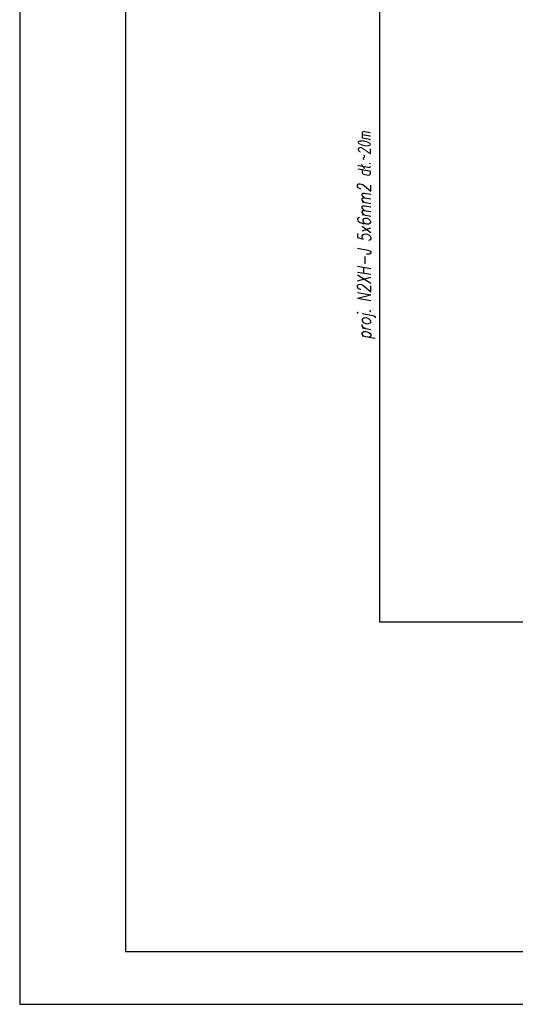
# Model space of a CAD drawing. Extents: x -543332 to -323966, y -9028 to 137422.
# Tile 194 of 250: x -415100 to -407593, y 18573 to 33495. Entities that reach past the tile are written whole.
import ezdxf
from ezdxf.enums import TextEntityAlignment as Align

# ---------------------------------------------------------------- set-up
doc = ezdxf.new("R2010")
doc.units = 0
doc.header["$MEASUREMENT"] = 0
for name, color, linetype, lineweight in [('$ IE INSTALACJA ELEKTRYCZNA', 1, 'Continuous', 30), ('$ IE_OPISY', 7, 'Continuous', 25), ('$ IE_SCHEMAT', 7, 'Continuous', 0)]:
    doc.layers.add(name, color=color, linetype=linetype, lineweight=lineweight)
doc.layers.add('$ IE Tabela', color=7, linetype='Continuous')
doc.styles.add('ROMANS', font='romans.shx', dxfattribs={"width": 0.85})

# ---------------------------------------------------------------- blocks, each defined once
blk = doc.blocks.new('a3eee')
at = {"layer": '$ IE Tabela'}
for p, q in [((19730.8, 4176.8), (19730.8, 1206.8)), ((19890.8, 4096.8), (19890.8, 1286.8)), ((19890.8, 1286.8), (23840.8, 1286.8)), ((19730.8, 1206.8), (23930.8, 1206.8))]:
    blk.add_line(p, q, dxfattribs=at)

msp = doc.modelspace()

# ---------------------------------------------------------------- linework, layer by layer
at = {"layer": '$ IE INSTALACJA ELEKTRYCZNA', "linetype": 'Continuous'}
msp.add_lwpolyline([(-409648, 24370), (-404044, 24370)], dxfattribs=at)
at = {"layer": '$ IE_SCHEMAT', "color": 1, "linetype": 'Continuous', "lineweight": 30}
msp.add_lwpolyline([(-409648, 38150), (-409648, 24370)], dxfattribs=at)

# ---------------------------------------------------------------- block references
at = {"layer": '$ IE Tabela', "transparency": 33554687, "xscale": 10, "yscale": 10, "zscale": 10}
msp.add_blockref('a3eee', (-612407, 6505), dxfattribs=at)

# ---------------------------------------------------------------- texts
at = {"layer": '$ IE_OPISY', "color": 7, "style": 'ROMANS', "oblique": 10, "width": 0.75}
msp.add_text('proj. N2XH-J 5x6mm2 dł.~20m', height=200, rotation=90, dxfattribs=at).set_placement((-409781, 31804), align=Align.RIGHT)

doc.saveas('drawing.dxf')
